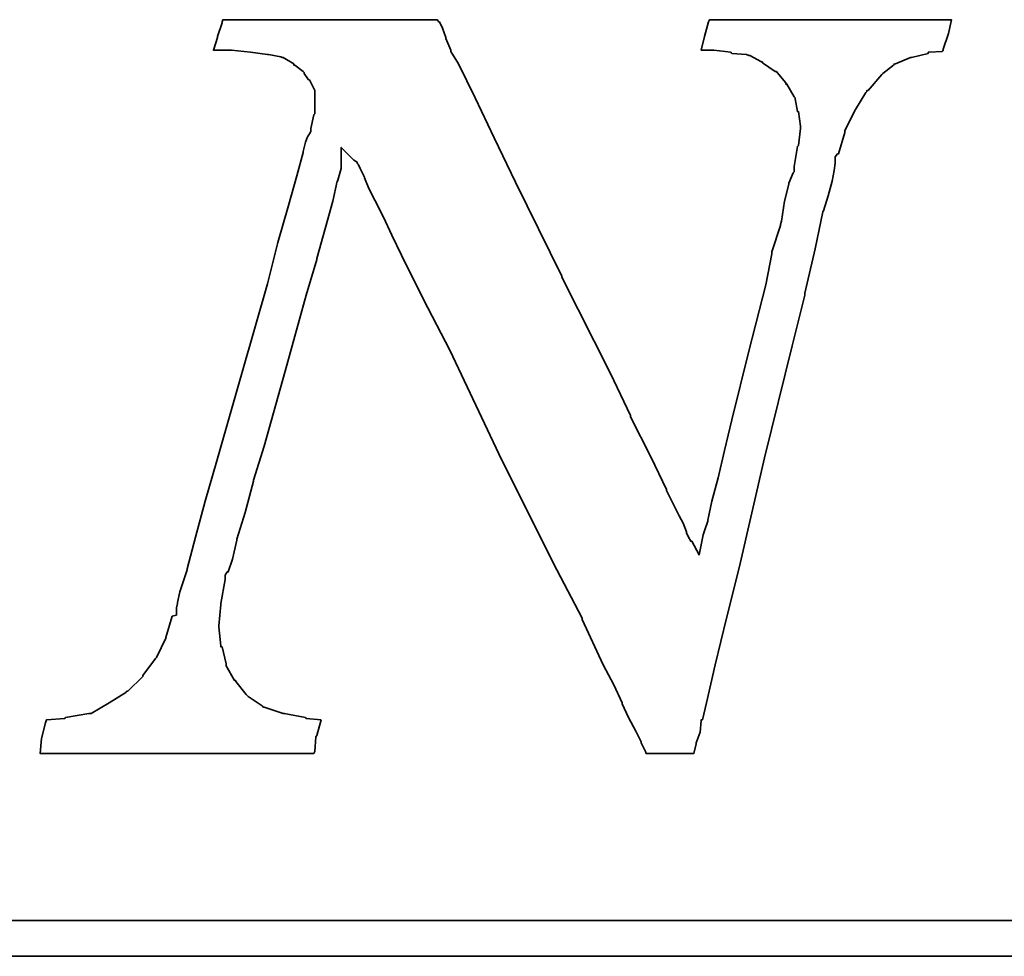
# Model space of a CAD drawing. Header units: millimetres. Extents: x -96 to 611, y -107 to 115.
# Tile 93 of 97: x 409.4 to 412.33, y 2.57 to 5.36. Entities that reach past the tile are written whole.
import ezdxf

# ---------------------------------------------------------------- set-up
doc = ezdxf.new("R2010")
doc.units = ezdxf.units.MM
doc.layers.add('DIM', color=4, linetype='Continuous')
doc.layers.add('layer 1', color=7, linetype='Continuous')

# ---------------------------------------------------------------- blocks, each defined once
blk = doc.blocks.new('TBI MOTION logo(完整正式版)')
at = {"layer": 'layer 1', "color": 22, "lineweight": 35}
for points, knots in [([(58.92625, -7.91875), (58.92625, -7.91875), (58.58625, -7.89375), (58.58625, -7.89375), (58.58625, -7.89375), (58.58625, -7.89375), (58.56625, -7.87125), (58.56625, -7.87125), (58.56625, -7.87125), (58.56625, -7.87125), (58.08375, -7.77375), (58.08375, -7.77375), (58.08375, -7.77375), (58.08375, -7.77375), (58.06125, -7.77375), (58.06125, -7.77375), (58.06125, -7.77375), (58.06125, -7.77375), (57.62625, -7.63125), (57.62625, -7.63125), (57.62625, -7.63125), (57.62625, -7.63125), (57.60625, -7.63125), (57.60625, -7.63125), (57.60625, -7.63125), (57.60625, -7.63125), (57.58125, -7.60625), (57.58125, -7.60625), (57.58125, -7.60625), (57.58125, -7.60625), (57.26625, -7.38875), (57.26625, -7.38875), (57.26625, -7.38875), (57.26625, -7.38875), (57.24625, -7.36875), (57.24625, -7.36875), (57.24625, -7.36875), (57.24625, -7.36875), (57.22125, -7.34375), (57.22125, -7.34375), (57.22125, -7.34375), (57.22125, -7.34375), (56.98125, -7.05375), (56.98125, -7.05375), (56.98125, -7.05375), (56.98125, -7.05375), (56.98125, -7.02875), (56.98125, -7.02875), (56.98125, -7.02875), (56.98125, -7.02875), (56.95625, -7.02875), (56.95625, -7.02875), (56.95625, -7.02875), (56.95625, -7.02875), (56.76625, -6.69625), (56.76625, -6.69625), (56.76625, -6.69625), (56.76625, -6.69625), (56.76625, -6.67125), (56.76625, -6.67125), (56.76625, -6.67125), (56.76625, -6.67125), (56.76625, -6.64875), (56.76625, -6.64875), (56.76625, -6.64875), (56.76625, -6.64875), (56.67125, -6.26375), (56.67125, -6.26375), (56.67125, -6.26375), (56.67125, -6.26375), (56.64625, -6.26375), (56.64625, -6.26375), (56.64625, -6.26375), (56.64625, -6.26375), (56.64625, -6.23875), (56.64625, -6.23875), (56.64625, -6.23875), (56.64625, -6.23875), (56.59625, -5.80875), (56.59625, -5.80875), (56.59625, -5.80875), (56.59625, -5.80875), (56.59625, -5.78375), (56.59625, -5.78375), (56.59625, -5.78375), (56.59625, -5.78375), (56.64625, -5.30375), (56.64625, -5.30375), (56.64625, -5.30375), (56.64625, -5.30375), (56.64625, -5.27875), (56.64625, -5.27875), (56.64625, -5.27875), (56.64625, -5.27875), (56.74125, -4.72875), (56.74125, -4.72875), (56.74125, -4.72875), (56.74125, -4.72875), (56.74125, -4.67875), (56.74125, -4.67875), (56.74125, -4.67875), (56.74125, -4.67875), (56.74125, -4.63375), (56.74125, -4.63375), (56.74125, -4.63375), (56.74125, -4.63375), (56.79125, -4.55875), (56.79125, -4.55875), (56.79125, -4.55875), (56.79125, -4.55875), (56.81125, -4.55875), (56.81125, -4.55875), (56.81125, -4.55875), (56.81125, -4.55875), (56.91125, -4.27375), (56.91125, -4.27375), (56.91125, -4.27375), (56.91125, -4.27375), (57.00625, -3.83874), (57.00625, -3.83874), (57.00625, -3.83874), (57.00625, -3.83874), (57.00625, -3.81374), (57.00625, -3.81374), (57.00625, -3.81374), (57.00625, -3.81374), (57.19875, -3.21374), (57.19875, -3.21374), (57.19875, -3.21374), (57.19875, -3.21374), (57.38625, -2.49625), (57.38625, -2.49625), (57.38625, -2.49625), (57.38625, -2.49625), (57.38625, -2.47374), (57.38625, -2.47374), (57.38625, -2.47374), (57.38625, -2.47374), (57.62625, -1.70375), (57.62625, -1.70375), (57.62625, -1.70375), (57.62625, -1.70375), (58.10625, 0.00125), (58.10625, 0.00125), (58.10625, 0.00125), (58.10625, 0.00125), (58.58625, 1.72625), (58.58625, 1.72625), (58.58625, 1.72625), (58.58625, 1.72625), (58.82625, 2.54125), (58.82625, 2.54125), (58.82625, 2.54125), (58.82625, 2.54125), (58.82625, 2.56374), (58.82625, 2.56374), (58.82625, 2.56374), (58.82625, 2.56374), (59.02125, 3.26125), (59.02125, 3.26125), (59.02125, 3.26125), (59.02125, 3.26125), (59.18625, 3.86125), (59.18625, 3.86125), (59.18625, 3.86125), (59.18625, 3.86125), (59.28625, 4.31875), (59.28625, 4.31875), (59.28625, 4.31875), (59.28625, 4.31875), (59.30625, 4.31875), (59.30625, 4.31875), (59.30625, 4.31875), (59.30625, 4.31875), (59.30625, 4.34125), (59.30625, 4.34125), (59.30625, 4.34125), (59.30625, 4.34125), (59.38125, 4.60625), (59.38125, 4.60625), (59.38125, 4.60625), (59.38125, 4.60625), (59.38125, 4.65125), (59.38125, 4.65125), (59.38125, 4.65125), (59.38125, 4.65125), (59.38125, 5.08625), (59.38125, 5.08625), (59.38125, 5.08625), (59.38125, 5.08625), (59.66625, 4.79624), (59.66625, 4.79624), (59.66625, 4.79624), (59.66625, 4.79624), (59.74125, 4.75124), (59.74125, 4.75124), (59.74125, 4.75124), (59.74125, 4.75124), (59.74125, 4.72624), (59.74125, 4.72624), (59.74125, 4.72624), (59.74125, 4.72624), (59.76125, 4.70124), (59.76125, 4.70124), (59.76125, 4.70124), (59.76125, 4.70124), (59.81125, 4.60625), (59.81125, 4.60625), (59.81125, 4.60625), (59.81125, 4.60625), (59.90625, 4.41125), (59.90625, 4.41125), (59.90625, 4.41125), (59.90625, 4.41125), (59.90625, 4.39125), (59.90625, 4.39125), (59.90625, 4.39125), (59.90625, 4.39125), (60.00375, 4.15124), (60.00375, 4.15124), (60.00375, 4.15124), (60.00375, 4.15124), (60.14625, 3.88374), (60.14625, 3.88374), (60.14625, 3.88374), (60.14625, 3.88374), (60.34125, 3.50124), (60.34125, 3.50124), (60.34125, 3.50124), (60.34125, 3.50124), (60.53125, 3.09125), (60.53125, 3.09125), (60.53125, 3.09125), (60.53125, 3.09125), (60.74625, 2.63625), (60.74625, 2.63625), (60.74625, 2.63625), (60.74625, 2.63625), (61.25125, 1.63124), (61.25125, 1.63124), (61.25125, 1.63124), (61.25125, 1.63124), (61.85125, 0.47625), (61.85125, 0.47625), (61.85125, 0.47625), (61.85125, 0.47625), (63.02625, -2.01874), (63.02625, -2.01874), (63.02625, -2.01874), (63.02625, -2.01874), (64.27625, -4.51374), (64.27625, -4.51374), (64.27625, -4.51374), (64.27625, -4.51374), (64.85125, -5.61375), (64.85125, -5.61375), (64.85125, -5.61375), (64.85125, -5.61375), (64.85125, -5.64125), (64.85125, -5.64125), (64.85125, -5.64125), (64.85125, -5.64125), (65.32875, -6.67125), (65.32875, -6.67125), (65.32875, -6.67125), (65.32875, -6.67125), (65.57125, -7.12875), (65.57125, -7.12875), (65.57125, -7.12875), (65.57125, -7.12875), (65.76125, -7.53625), (65.76125, -7.53625), (65.76125, -7.53625), (65.76125, -7.53625), (65.76125, -7.55625), (65.76125, -7.55625), (65.76125, -7.55625), (65.76125, -7.55625), (65.90375, -7.87125), (65.90375, -7.87125), (65.90375, -7.87125), (65.90375, -7.87125), (66.07125, -8.18125), (66.07125, -8.18125), (66.07125, -8.18125), (66.07125, -8.18125), (66.19125, -8.42375), (66.19125, -8.42375), (66.19125, -8.42375), (66.19125, -8.42375), (66.19125, -8.44375), (66.19125, -8.44375), (66.19125, -8.44375), (66.19125, -8.44375), (66.29125, -8.63875), (66.29125, -8.63875), (66.29125, -8.63875), (66.29125, -8.63875), (66.31125, -8.68625), (66.31125, -8.68625), (66.31125, -8.68625), (66.31125, -8.68625), (66.38375, -8.68625), (66.38375, -8.68625), (66.38375, -8.68625), (66.38375, -8.68625), (66.84125, -8.68625), (66.84125, -8.68625), (66.84125, -8.68625), (66.84125, -8.68625), (67.29625, -8.68625), (67.29625, -8.68625), (67.29625, -8.68625), (67.29625, -8.68625), (67.36625, -8.68625), (67.36625, -8.68625), (67.36625, -8.68625), (67.36625, -8.68625), (67.39125, -8.68625), (67.39125, -8.68625), (67.39125, -8.68625), (67.39125, -8.68625), (67.44125, -8.46875), (67.44125, -8.46875), (67.44125, -8.46875), (67.44125, -8.46875), (67.44125, -8.44375), (67.44125, -8.44375), (67.44125, -8.44375), (67.44125, -8.44375), (67.53625, -8.20375), (67.53625, -8.20375), (67.53625, -8.20375), (67.53625, -8.20375), (67.56125, -7.94375), (67.56125, -7.94375), (67.56125, -7.94375), (67.56125, -7.94375), (67.56125, -7.91875), (67.56125, -7.91875), (67.56125, -7.91875), (67.56125, -7.91875), (67.58625, -7.91875), (67.58625, -7.91875), (67.58625, -7.91875), (67.58625, -7.91875), (67.68125, -7.53625), (67.68125, -7.53625), (67.68125, -7.53625), (67.68125, -7.53625), (67.87375, -6.67125), (67.87375, -6.67125), (67.87375, -6.67125), (67.87375, -6.67125), (68.13625, -5.61375), (68.13625, -5.61375), (68.13625, -5.61375), (68.13625, -5.61375), (68.42375, -4.46374), (68.42375, -4.46374), (68.42375, -4.46374), (68.42375, -4.46374), (68.99875, -1.96874), (68.99875, -1.96874), (68.99875, -1.96874), (68.99875, -1.96874), (69.62625, 0.57625), (69.62625, 0.57625), (69.62625, 0.57625), (69.62625, 0.57625), (69.91125, 1.72625), (69.91125, 1.72625), (69.91125, 1.72625), (69.91125, 1.72625), (69.91125, 1.77625), (69.91125, 1.77625), (69.91125, 1.77625), (69.91125, 1.77625), (70.15125, 2.78124), (70.15125, 2.78124), (70.15125, 2.78124), (70.15125, 2.78124), (70.32125, 3.62125), (70.32125, 3.62125), (70.32125, 3.62125), (70.32125, 3.62125), (70.34125, 3.64625), (70.34125, 3.64625), (70.34125, 3.64625), (70.34125, 3.64625), (70.44125, 3.98125), (70.44125, 3.98125), (70.44125, 3.98125), (70.44125, 3.98125), (70.53625, 4.31875), (70.53625, 4.31875), (70.53625, 4.31875), (70.53625, 4.31875), (70.58125, 4.55875), (70.58125, 4.55875), (70.58125, 4.55875), (70.58125, 4.55875), (70.60625, 4.72624), (70.60625, 4.72624), (70.60625, 4.72624), (70.60625, 4.72624), (70.60625, 4.79624), (70.60625, 4.79624), (70.60625, 4.79624), (70.60625, 4.79624), (70.60625, 4.87125), (70.60625, 4.87125), (70.60625, 4.87125), (70.60625, 4.87125), (70.65625, 4.94125), (70.65625, 4.94125), (70.65625, 4.94125), (70.65625, 4.94125), (70.68125, 4.94125), (70.68125, 4.94125), (70.68125, 4.94125), (70.68125, 4.94125), (70.82125, 5.42125), (70.82125, 5.42125), (70.82125, 5.42125), (70.82125, 5.42125), (70.82125, 5.44625), (70.82125, 5.44625), (70.82125, 5.44625), (70.82125, 5.44625), (70.82125, 5.47125), (70.82125, 5.47125), (70.82125, 5.47125), (70.82125, 5.47125), (71.06125, 5.94625), (71.06125, 5.94625), (71.06125, 5.94625), (71.06125, 5.94625), (71.30125, 6.33124), (71.30125, 6.33124), (71.30125, 6.33124), (71.30125, 6.33124), (71.32625, 6.35625), (71.32625, 6.35625), (71.32625, 6.35625), (71.32625, 6.35625), (71.32625, 6.38124), (71.32625, 6.38124), (71.32625, 6.38124), (71.32625, 6.38124), (71.35125, 6.38124), (71.35125, 6.38124), (71.35125, 6.38124), (71.35125, 6.38124), (71.66125, 6.74125), (71.66125, 6.74125), (71.66125, 6.74125), (71.66125, 6.74125), (71.68625, 6.76625), (71.68625, 6.76625), (71.68625, 6.76625), (71.68625, 6.76625), (71.92625, 6.95624), (71.92625, 6.95624), (71.92625, 6.95624), (71.92625, 6.95624), (71.95125, 6.98125), (71.95125, 6.98125), (71.95125, 6.98125), (71.95125, 6.98125), (71.97625, 6.98125), (71.97625, 6.98125), (71.97625, 6.98125), (71.97625, 6.98125), (72.31125, 7.12624), (72.31125, 7.12624), (72.31125, 7.12624), (72.31125, 7.12624), (72.33375, 7.12624), (72.33375, 7.12624), (72.33375, 7.12624), (72.33375, 7.12624), (72.71625, 7.21875), (72.71625, 7.21875), (72.71625, 7.21875), (72.71625, 7.21875), (72.71625, 7.24624), (72.71625, 7.24624), (72.71625, 7.24624), (72.71625, 7.24624), (72.74125, 7.24624), (72.74125, 7.24624), (72.74125, 7.24624), (72.74125, 7.24624), (73.03124, 7.26624), (73.03124, 7.26624), (73.03124, 7.26624), (73.03124, 7.26624), (73.05375, 7.29125), (73.05375, 7.29125), (73.05375, 7.29125), (73.05375, 7.29125), (73.05375, 7.31625), (73.05375, 7.31625), (73.05375, 7.31625), (73.05375, 7.31625), (73.17625, 7.67625), (73.17625, 7.67625), (73.17625, 7.67625), (73.17625, 7.67625), (73.24625, 7.98625), (73.24625, 7.98625), (73.24625, 7.98625), (73.24625, 7.98625), (73.19625, 7.98625), (73.19625, 7.98625), (73.19625, 7.98625), (73.19625, 7.98625), (72.93625, 7.98625), (72.93625, 7.98625), (72.93625, 7.98625), (72.93625, 7.98625), (72.55125, 7.98625), (72.55125, 7.98625), (72.55125, 7.98625), (72.55125, 7.98625), (72.09625, 7.98625), (72.09625, 7.98625), (72.09625, 7.98625), (72.09625, 7.98625), (71.64125, 7.98625), (71.64125, 7.98625), (71.64125, 7.98625), (71.64125, 7.98625), (70.53625, 7.98625), (70.53625, 7.98625), (70.53625, 7.98625), (70.53625, 7.98625), (69.47875, 7.98625), (69.47875, 7.98625), (69.47875, 7.98625), (69.47875, 7.98625), (68.95125, 7.98625), (68.95125, 7.98625), (68.95125, 7.98625), (68.95125, 7.98625), (68.52125, 7.98625), (68.52125, 7.98625), (68.52125, 7.98625), (68.52125, 7.98625), (68.13625, 7.98625), (68.13625, 7.98625), (68.13625, 7.98625), (68.13625, 7.98625), (67.87375, 7.98625), (67.87375, 7.98625), (67.87375, 7.98625), (67.87375, 7.98625), (67.75125, 7.98625), (67.75125, 7.98625), (67.75125, 7.98625), (67.75125, 7.98625), (67.72625, 7.94125), (67.72625, 7.94125), (67.72625, 7.94125), (67.72625, 7.94125), (67.63125, 7.60625), (67.63125, 7.60625), (67.63125, 7.60625), (67.63125, 7.60625), (67.56125, 7.29125), (67.56125, 7.29125), (67.56125, 7.29125), (67.56125, 7.29125), (67.72625, 7.29125), (67.72625, 7.29125), (67.72625, 7.29125), (67.72625, 7.29125), (67.82625, 7.29125), (67.82625, 7.29125), (67.82625, 7.29125), (67.82625, 7.29125), (67.84625, 7.29125), (67.84625, 7.29125), (67.84625, 7.29125), (67.84625, 7.29125), (68.23125, 7.24624), (68.23125, 7.24624), (68.23125, 7.24624), (68.23125, 7.24624), (68.25875, 7.21875), (68.25875, 7.21875), (68.25875, 7.21875), (68.25875, 7.21875), (68.59125, 7.19624), (68.59125, 7.19624), (68.59125, 7.19624), (68.59125, 7.19624), (68.64125, 7.17125), (68.64125, 7.17125), (68.64125, 7.17125), (68.64125, 7.17125), (68.66625, 7.17125), (68.66625, 7.17125), (68.66625, 7.17125), (68.66625, 7.17125), (68.92625, 7.02624), (68.92625, 7.02624), (68.92625, 7.02624), (68.92625, 7.02624), (68.95125, 7.02624), (68.95125, 7.02624), (68.95125, 7.02624), (68.95125, 7.02624), (68.95125, 7.00624), (68.95125, 7.00624), (68.95125, 7.00624), (68.95125, 7.00624), (69.23875, 6.81125), (69.23875, 6.81125), (69.23875, 6.81125), (69.23875, 6.81125), (69.26625, 6.81125), (69.26625, 6.81125), (69.26625, 6.81125), (69.26625, 6.81125), (69.28625, 6.78625), (69.28625, 6.78625), (69.28625, 6.78625), (69.28625, 6.78625), (69.47875, 6.54875), (69.47875, 6.54875), (69.47875, 6.54875), (69.47875, 6.54875), (69.47875, 6.52375), (69.47875, 6.52375), (69.47875, 6.52375), (69.47875, 6.52375), (69.50625, 6.52375), (69.50625, 6.52375), (69.50625, 6.52375), (69.50625, 6.52375), (69.67125, 6.23625), (69.67125, 6.23625), (69.67125, 6.23625), (69.67125, 6.23625), (69.69375, 6.21125), (69.69375, 6.21125), (69.69375, 6.21125), (69.69375, 6.21125), (69.69375, 6.18625), (69.69375, 6.18625), (69.69375, 6.18625), (69.69375, 6.18625), (69.74625, 5.89875), (69.74625, 5.89875), (69.74625, 5.89875), (69.74625, 5.89875), (69.76625, 5.89875), (69.76625, 5.89875), (69.76625, 5.89875), (69.76625, 5.89875), (69.81375, 5.56625), (69.81375, 5.56625), (69.81375, 5.56625), (69.81375, 5.56625), (69.81375, 5.54125), (69.81375, 5.54125), (69.81375, 5.54125), (69.81375, 5.54125), (69.81375, 5.51625), (69.81375, 5.51625), (69.81375, 5.51625), (69.81375, 5.51625), (69.76625, 5.13125), (69.76625, 5.13125), (69.76625, 5.13125), (69.76625, 5.13125), (69.74625, 5.10874), (69.74625, 5.10874), (69.74625, 5.10874), (69.74625, 5.10874), (69.67125, 4.65125), (69.67125, 4.65125), (69.67125, 4.65125), (69.67125, 4.65125), (69.67125, 4.55875), (69.67125, 4.55875), (69.67125, 4.55875), (69.67125, 4.55875), (69.67125, 4.53125), (69.67125, 4.53125), (69.67125, 4.53125), (69.67125, 4.53125), (69.64625, 4.50874), (69.64625, 4.50874), (69.64625, 4.50874), (69.64625, 4.50874), (69.55125, 4.27125), (69.55125, 4.27125), (69.55125, 4.27125), (69.55125, 4.27125), (69.55125, 4.24625), (69.55125, 4.24625), (69.55125, 4.24625), (69.55125, 4.24625), (69.45375, 3.86125), (69.45375, 3.86125), (69.45375, 3.86125), (69.45375, 3.86125), (69.38625, 3.40624), (69.38625, 3.40624), (69.38625, 3.40624), (69.38625, 3.40624), (69.35875, 3.33125), (69.35875, 3.33125), (69.35875, 3.33125), (69.35875, 3.33125), (69.35875, 3.30875), (69.35875, 3.30875), (69.35875, 3.30875), (69.35875, 3.30875), (69.16625, 2.71125), (69.16625, 2.71125), (69.16625, 2.71125), (69.16625, 2.71125), (69.16625, 2.66375), (69.16625, 2.66375), (69.16625, 2.66375), (69.16625, 2.66375), (69.02625, 1.96374), (69.02625, 1.96374), (69.02625, 1.96374), (69.02625, 1.96374), (68.64125, 0.45624), (68.64125, 0.45624), (68.64125, 0.45624), (68.64125, 0.45624), (68.25875, -1.10625), (68.25875, -1.10625), (68.25875, -1.10625), (68.25875, -1.10625), (68.08625, -1.80125), (68.08625, -1.80125), (68.08625, -1.80125), (68.08625, -1.80125), (67.94625, -2.42625), (67.94625, -2.42625), (67.94625, -2.42625), (67.94625, -2.42625), (67.80125, -2.95375), (67.80125, -2.95375), (67.80125, -2.95375), (67.80125, -2.95375), (67.70625, -3.38375), (67.70625, -3.38375), (67.70625, -3.38375), (67.70625, -3.38375), (67.70625, -3.40875), (67.70625, -3.40875), (67.70625, -3.40875), (67.70625, -3.40875), (67.63125, -3.62375), (67.63125, -3.62375), (67.63125, -3.62375), (67.63125, -3.62375), (67.60625, -3.72125), (67.60625, -3.72125), (67.60625, -3.72125), (67.60625, -3.72125), (67.51125, -4.17375), (67.51125, -4.17375), (67.51125, -4.17375), (67.51125, -4.17375), (67.34625, -3.86374), (67.34625, -3.86374), (67.34625, -3.86374), (67.34625, -3.86374), (67.32125, -3.86374), (67.32125, -3.86374), (67.32125, -3.86374), (67.32125, -3.86374), (67.27125, -3.76874), (67.27125, -3.76874), (67.27125, -3.76874), (67.27125, -3.76874), (67.22625, -3.67374), (67.22625, -3.67374), (67.22625, -3.67374), (67.22625, -3.67374), (67.22625, -3.64875), (67.22625, -3.64875), (67.22625, -3.64875), (67.22625, -3.64875), (67.15125, -3.45375), (67.15125, -3.45375), (67.15125, -3.45375), (67.15125, -3.45375), (67.05625, -3.28875), (67.05625, -3.28875), (67.05625, -3.28875), (67.05625, -3.28875), (66.91125, -3.00125), (66.91125, -3.00125), (66.91125, -3.00125), (66.91125, -3.00125), (66.77125, -2.71375), (66.77125, -2.71375), (66.77125, -2.71375), (66.77125, -2.71375), (66.77125, -2.68875), (66.77125, -2.68875), (66.77125, -2.68875), (66.77125, -2.68875), (66.41125, -1.94374), (66.41125, -1.94374), (66.41125, -1.94374), (66.41125, -1.94374), (65.95125, -1.03375), (65.95125, -1.03375), (65.95125, -1.03375), (65.95125, -1.03375), (65.95125, -1.00875), (65.95125, -1.00875), (65.95125, -1.00875), (65.95125, -1.00875), (65.49625, -0.04874), (65.49625, -0.04874), (65.49625, -0.04874), (65.49625, -0.04874), (64.39375, 2.13624), (64.39375, 2.13624), (64.39375, 2.13624), (64.39375, 2.13624), (64.39375, 2.15624), (64.39375, 2.15624), (64.39375, 2.15624), (64.39375, 2.15624), (63.33625, 4.29125), (63.33625, 4.29125), (63.33625, 4.29125), (63.33625, 4.29125), (62.85625, 5.30125), (62.85625, 5.30125), (62.85625, 5.30125), (62.85625, 5.30125), (62.42625, 6.21125), (62.42625, 6.21125), (62.42625, 6.21125), (62.42625, 6.21125), (62.04125, 6.98125), (62.04125, 6.98125), (62.04125, 6.98125), (62.04125, 6.98125), (61.87375, 7.26624), (61.87375, 7.26624), (61.87375, 7.26624), (61.87375, 7.26624), (61.87375, 7.29125), (61.87375, 7.29125), (61.87375, 7.29125), (61.87375, 7.29125), (61.75625, 7.55625), (61.75625, 7.55625), (61.75625, 7.55625), (61.75625, 7.55625), (61.75625, 7.58124), (61.75625, 7.58124), (61.75625, 7.58124), (61.75625, 7.58124), (61.68375, 7.79375), (61.68375, 7.79375), (61.68375, 7.79375), (61.68375, 7.79375), (61.61125, 7.94125), (61.61125, 7.94125), (61.61125, 7.94125), (61.61125, 7.94125), (61.58625, 7.94125), (61.58625, 7.94125), (61.58625, 7.94125), (61.58625, 7.94125), (61.56375, 7.98625), (61.56375, 7.98625), (61.56375, 7.98625), (61.56375, 7.98625), (61.41875, 7.98625), (61.41875, 7.98625), (61.41875, 7.98625), (61.41875, 7.98625), (61.18125, 7.98625), (61.18125, 7.98625), (61.18125, 7.98625), (61.18125, 7.98625), (60.84125, 7.98625), (60.84125, 7.98625), (60.84125, 7.98625), (60.84125, 7.98625), (60.02625, 7.98625), (60.02625, 7.98625), (60.02625, 7.98625), (60.02625, 7.98625), (59.11625, 7.98625), (59.11625, 7.98625), (59.11625, 7.98625), (59.11625, 7.98625), (58.15625, 7.98625), (58.15625, 7.98625), (58.15625, 7.98625), (58.15625, 7.98625), (57.34125, 7.98625), (57.34125, 7.98625), (57.34125, 7.98625), (57.34125, 7.98625), (57.00625, 7.98625), (57.00625, 7.98625), (57.00625, 7.98625), (57.00625, 7.98625), (56.76625, 7.98625), (56.76625, 7.98625), (56.76625, 7.98625), (56.76625, 7.98625), (56.69125, 7.98625), (56.69125, 7.98625), (56.69125, 7.98625), (56.69125, 7.98625), (56.67125, 7.94125), (56.67125, 7.94125), (56.67125, 7.94125), (56.67125, 7.94125), (56.67125, 7.91625), (56.67125, 7.91625), (56.67125, 7.91625), (56.67125, 7.91625), (56.57125, 7.60625), (56.57125, 7.60625), (56.57125, 7.60625), (56.57125, 7.60625), (56.57125, 7.58124), (56.57125, 7.58124), (56.57125, 7.58124), (56.57125, 7.58124), (56.47625, 7.29125), (56.47625, 7.29125), (56.47625, 7.29125), (56.47625, 7.29125), (56.57125, 7.29125), (56.57125, 7.29125), (56.57125, 7.29125), (56.57125, 7.29125), (56.76625, 7.29125), (56.76625, 7.29125), (56.76625, 7.29125), (56.76625, 7.29125), (56.86125, 7.29125), (56.86125, 7.29125), (56.86125, 7.29125), (56.86125, 7.29125), (56.88625, 7.29125), (56.88625, 7.29125), (56.88625, 7.29125), (56.88625, 7.29125), (57.31625, 7.24624), (57.31625, 7.24624), (57.31625, 7.24624), (57.31625, 7.24624), (57.70125, 7.19624), (57.70125, 7.19624), (57.70125, 7.19624), (57.70125, 7.19624), (57.72625, 7.19624), (57.72625, 7.19624), (57.72625, 7.19624), (57.72625, 7.19624), (58.01125, 7.14624), (58.01125, 7.14624), (58.01125, 7.14624), (58.01125, 7.14624), (58.03625, 7.12624), (58.03625, 7.12624), (58.03625, 7.12624), (58.03625, 7.12624), (58.06125, 7.12624), (58.06125, 7.12624), (58.06125, 7.12624), (58.06125, 7.12624), (58.30125, 6.98125), (58.30125, 6.98125), (58.30125, 6.98125), (58.30125, 6.98125), (58.30125, 6.95624), (58.30125, 6.95624), (58.30125, 6.95624), (58.30125, 6.95624), (58.32375, 6.95624), (58.32375, 6.95624), (58.32375, 6.95624), (58.32375, 6.95624), (58.51625, 6.81125), (58.51625, 6.81125), (58.51625, 6.81125), (58.51625, 6.81125), (58.54125, 6.78625), (58.54125, 6.78625), (58.54125, 6.78625), (58.54125, 6.78625), (58.54125, 6.76625), (58.54125, 6.76625), (58.54125, 6.76625), (58.54125, 6.76625), (58.63625, 6.62124), (58.63625, 6.62124), (58.63625, 6.62124), (58.63625, 6.62124), (58.65875, 6.62124), (58.65875, 6.62124), (58.65875, 6.62124), (58.65875, 6.62124), (58.75625, 6.42625), (58.75625, 6.42625), (58.75625, 6.42625), (58.75625, 6.42625), (58.77875, 6.38124), (58.77875, 6.38124), (58.77875, 6.38124), (58.77875, 6.38124), (58.77875, 6.33124), (58.77875, 6.33124), (58.77875, 6.33124), (58.77875, 6.33124), (58.77875, 6.09125), (58.77875, 6.09125), (58.77875, 6.09125), (58.77875, 6.09125), (58.77875, 5.85125), (58.77875, 5.85125), (58.77875, 5.85125), (58.77875, 5.85125), (58.75625, 5.82625), (58.75625, 5.82625), (58.75625, 5.82625), (58.75625, 5.82625), (58.68625, 5.51625), (58.68625, 5.51625), (58.68625, 5.51625), (58.68625, 5.51625), (58.68625, 5.47125), (58.68625, 5.47125), (58.68625, 5.47125), (58.68625, 5.47125), (58.68625, 5.44625), (58.68625, 5.44625), (58.68625, 5.44625), (58.68625, 5.44625), (58.65875, 5.39625), (58.65875, 5.39625), (58.65875, 5.39625), (58.65875, 5.39625), (58.61125, 5.32624), (58.61125, 5.32624), (58.61125, 5.32624), (58.61125, 5.32624), (58.56625, 5.20375), (58.56625, 5.20375), (58.56625, 5.20375), (58.56625, 5.20375), (58.51625, 4.99125), (58.51625, 4.99125), (58.51625, 4.99125), (58.51625, 4.99125), (58.51625, 4.96625), (58.51625, 4.96625), (58.51625, 4.96625), (58.51625, 4.96625), (58.37125, 4.43625), (58.37125, 4.43625), (58.37125, 4.43625), (58.37125, 4.43625), (58.18125, 3.76625), (58.18125, 3.76625), (58.18125, 3.76625), (58.18125, 3.76625), (57.94125, 2.92624), (57.94125, 2.92624), (57.94125, 2.92624), (57.94125, 2.92624), (57.70125, 1.98874), (57.70125, 1.98874), (57.70125, 1.98874), (57.70125, 1.98874), (57.12625, -0.02374), (57.12625, -0.02374), (57.12625, -0.02374), (57.12625, -0.02374), (56.55125, -2.03875), (56.55125, -2.03875), (56.55125, -2.03875), (56.55125, -2.03875), (56.28625, -2.95375), (56.28625, -2.95375), (56.28625, -2.95375), (56.28625, -2.95375), (56.07125, -3.76874), (56.07125, -3.76874), (56.07125, -3.76874), (56.07125, -3.76874), (55.87625, -4.48874), (55.87625, -4.48874), (55.87625, -4.48874), (55.87625, -4.48874), (55.87625, -4.51374), (55.87625, -4.51374), (55.87625, -4.51374), (55.87625, -4.51374), (55.71125, -5.01625), (55.71125, -5.01625), (55.71125, -5.01625), (55.71125, -5.01625), (55.66125, -5.25375), (55.66125, -5.25375), (55.66125, -5.25375), (55.66125, -5.25375), (55.66125, -5.27875), (55.66125, -5.27875), (55.66125, -5.27875), (55.66125, -5.27875), (55.63625, -5.37375), (55.63625, -5.37375), (55.63625, -5.37375), (55.63625, -5.37375), (55.63625, -5.42375), (55.63625, -5.42375), (55.63625, -5.42375), (55.63625, -5.42375), (55.63625, -5.54125), (55.63625, -5.54125), (55.63625, -5.54125), (55.63625, -5.54125), (55.54125, -5.56875), (55.54125, -5.56875), (55.54125, -5.56875), (55.54125, -5.56875), (55.39625, -6.04875), (55.39625, -6.04875), (55.39625, -6.04875), (55.39625, -6.04875), (55.39625, -6.06875), (55.39625, -6.06875), (55.39625, -6.06875), (55.39625, -6.06875), (55.18125, -6.50375), (55.18125, -6.50375), (55.18125, -6.50375), (55.18125, -6.50375), (55.15625, -6.52875), (55.15625, -6.52875), (55.15625, -6.52875), (55.15625, -6.52875), (54.86875, -6.91125), (54.86875, -6.91125), (54.86875, -6.91125), (54.86875, -6.91125), (54.86875, -6.93375), (54.86875, -6.93375), (54.86875, -6.93375), (54.86875, -6.93375), (54.53125, -7.26875), (54.53125, -7.26875), (54.53125, -7.26875), (54.53125, -7.26875), (54.51125, -7.26875), (54.51125, -7.26875), (54.51125, -7.26875), (54.51125, -7.26875), (54.48625, -7.29625), (54.48625, -7.29625), (54.48625, -7.29625), (54.48625, -7.29625), (54.10375, -7.53625), (54.10375, -7.53625), (54.10375, -7.53625), (54.10375, -7.53625), (53.69625, -7.77375), (53.69625, -7.77375), (53.69625, -7.77375), (53.69625, -7.77375), (53.67125, -7.77375), (53.67125, -7.77375), (53.67125, -7.77375), (53.67125, -7.77375), (53.64625, -7.77375), (53.64625, -7.77375), (53.64625, -7.77375), (53.64625, -7.77375), (53.11625, -7.87125), (53.11625, -7.87125), (53.11625, -7.87125), (53.11625, -7.87125), (53.09625, -7.89375), (53.09625, -7.89375), (53.09625, -7.89375), (53.09625, -7.89375), (52.68625, -7.91875), (52.68625, -7.91875), (52.68625, -7.91875), (52.68625, -7.91875), (52.66125, -7.99125), (52.66125, -7.99125), (52.66125, -7.99125), (52.66125, -7.99125), (52.56625, -8.34875), (52.56625, -8.34875), (52.56625, -8.34875), (52.56625, -8.34875), (52.54125, -8.68625), (52.54125, -8.68625), (52.54125, -8.68625), (52.54125, -8.68625), (52.58875, -8.68625), (52.58875, -8.68625), (52.58875, -8.68625), (52.58875, -8.68625), (52.87625, -8.68625), (52.87625, -8.68625), (52.87625, -8.68625), (52.87625, -8.68625), (53.33625, -8.68625), (53.33625, -8.68625), (53.33625, -8.68625), (53.33625, -8.68625), (53.79125, -8.68625), (53.79125, -8.68625), (53.79125, -8.68625), (53.79125, -8.68625), (54.36625, -8.68625), (54.36625, -8.68625), (54.36625, -8.68625), (54.36625, -8.68625), (55.59125, -8.68625), (55.59125, -8.68625), (55.59125, -8.68625), (55.59125, -8.68625), (56.76625, -8.68625), (56.76625, -8.68625), (56.76625, -8.68625), (56.76625, -8.68625), (57.34125, -8.68625), (57.34125, -8.68625), (57.34125, -8.68625), (57.34125, -8.68625), (57.82125, -8.68625), (57.82125, -8.68625), (57.82125, -8.68625), (57.82125, -8.68625), (58.25125, -8.68625), (58.25125, -8.68625), (58.25125, -8.68625), (58.25125, -8.68625), (58.58625, -8.68625), (58.58625, -8.68625), (58.58625, -8.68625), (58.58625, -8.68625), (58.75625, -8.68625), (58.75625, -8.68625), (58.75625, -8.68625), (58.75625, -8.68625), (58.77875, -8.63875), (58.77875, -8.63875), (58.77875, -8.63875), (58.77875, -8.63875), (58.80625, -8.30375), (58.80625, -8.30375), (58.80625, -8.30375), (58.80625, -8.30375), (58.82625, -8.27875), (58.82625, -8.27875), (58.82625, -8.27875), (58.82625, -8.27875), (58.92625, -7.91875), (58.92625, -7.91875)], [0, 0, 0, 0, 0.003125, 0.003125, 0.003125, 0.003125, 0.00625, 0.00625, 0.00625, 0.00625, 0.009375, 0.009375, 0.009375, 0.009375, 0.0125, 0.0125, 0.0125, 0.0125, 0.015625, 0.015625, 0.015625, 0.015625, 0.01875, 0.01875, 0.01875, 0.01875, 0.021875, 0.021875, 0.021875, 0.021875, 0.025, 0.025, 0.025, 0.025, 0.028125, 0.028125, 0.028125, 0.028125, 0.03125, 0.03125, 0.03125, 0.03125, 0.034375, 0.034375, 0.034375, 0.034375, 0.0375, 0.0375, 0.0375, 0.0375, 0.040625, 0.040625, 0.040625, 0.040625, 0.04375, 0.04375, 0.04375, 0.04375, 0.046875, 0.046875, 0.046875, 0.046875, 0.05, 0.05, 0.05, 0.05, 0.053125, 0.053125, 0.053125, 0.053125, 0.05625, 0.05625, 0.05625, 0.05625, 0.059375, 0.059375, 0.059375, 0.059375, 0.0625, 0.0625, 0.0625, 0.0625, 0.065625, 0.065625, 0.065625, 0.065625, 0.06875, 0.06875, 0.06875, 0.06875, 0.071875, 0.071875, 0.071875, 0.071875, 0.075, 0.075, 0.075, 0.075, 0.078125, 0.078125, 0.078125, 0.078125, 0.08125, 0.08125, 0.08125, 0.08125, 0.084375, 0.084375, 0.084375, 0.084375, 0.0875, 0.0875, 0.0875, 0.0875, 0.090625, 0.090625, 0.090625, 0.090625, 0.09375, 0.09375, 0.09375, 0.09375, 0.096875, 0.096875, 0.096875, 0.096875, 0.1, 0.1, 0.1, 0.1, 0.103125, 0.103125, 0.103125, 0.103125, 0.10625, 0.10625, 0.10625, 0.10625, 0.109375, 0.109375, 0.109375, 0.109375, 0.1125, 0.1125, 0.1125, 0.1125, 0.115625, 0.115625, 0.115625, 0.115625, 0.11875, 0.11875, 0.11875, 0.11875, 0.121875, 0.121875, 0.121875, 0.121875, 0.125, 0.125, 0.125, 0.125, 0.128125, 0.128125, 0.128125, 0.128125, 0.13125, 0.13125, 0.13125, 0.13125, 0.134375, 0.134375, 0.134375, 0.134375, 0.1375, 0.1375, 0.1375, 0.1375, 0.140625, 0.140625, 0.140625, 0.140625, 0.14375, 0.14375, 0.14375, 0.14375, 0.146875, 0.146875, 0.146875, 0.146875, 0.15, 0.15, 0.15, 0.15, 0.153125, 0.153125, 0.153125, 0.153125, 0.15625, 0.15625, 0.15625, 0.15625, 0.159375, 0.159375, 0.159375, 0.159375, 0.1625, 0.1625, 0.1625, 0.1625, 0.165625, 0.165625, 0.165625, 0.165625, 0.16875, 0.16875, 0.16875, 0.16875, 0.171875, 0.171875, 0.171875, 0.171875, 0.175, 0.175, 0.175, 0.175, 0.178125, 0.178125, 0.178125, 0.178125, 0.18125, 0.18125, 0.18125, 0.18125, 0.184375, 0.184375, 0.184375, 0.184375, 0.1875, 0.1875, 0.1875, 0.1875, 0.190625, 0.190625, 0.190625, 0.190625, 0.19375, 0.19375, 0.19375, 0.19375, 0.196875, 0.196875, 0.196875, 0.196875, 0.2, 0.2, 0.2, 0.2, 0.203125, 0.203125, 0.203125, 0.203125, 0.20625, 0.20625, 0.20625, 0.20625, 0.209375, 0.209375, 0.209375, 0.209375, 0.2125, 0.2125, 0.2125, 0.2125, 0.215625, 0.215625, 0.215625, 0.215625, 0.21875, 0.21875, 0.21875, 0.21875, 0.221875, 0.221875, 0.221875, 0.221875, 0.225, 0.225, 0.225, 0.225, 0.228125, 0.228125, 0.228125, 0.228125, 0.23125, 0.23125, 0.23125, 0.23125, 0.234375, 0.234375, 0.234375, 0.234375, 0.2375, 0.2375, 0.2375, 0.2375, 0.240625, 0.240625, 0.240625, 0.240625, 0.24375, 0.24375, 0.24375, 0.24375, 0.246875, 0.246875, 0.246875, 0.246875, 0.25, 0.25, 0.25, 0.25, 0.253125, 0.253125, 0.253125, 0.253125, 0.25625, 0.25625, 0.25625, 0.25625, 0.259375, 0.259375, 0.259375, 0.259375, 0.2625, 0.2625, 0.2625, 0.2625, 0.265625, 0.265625, 0.265625, 0.265625, 0.26875, 0.26875, 0.26875, 0.26875, 0.271875, 0.271875, 0.271875, 0.271875, 0.275, 0.275, 0.275, 0.275, 0.278125, 0.278125, 0.278125, 0.278125, 0.28125, 0.28125, 0.28125, 0.28125, 0.284375, 0.284375, 0.284375, 0.284375, 0.2875, 0.2875, 0.2875, 0.2875, 0.290625, 0.290625, 0.290625, 0.290625, 0.29375, 0.29375, 0.29375, 0.29375, 0.296875, 0.296875, 0.296875, 0.296875, 0.3, 0.3, 0.3, 0.3, 0.303125, 0.303125, 0.303125, 0.303125, 0.30625, 0.30625, 0.30625, 0.30625, 0.309375, 0.309375, 0.309375, 0.309375, 0.3125, 0.3125, 0.3125, 0.3125, 0.315625, 0.315625, 0.315625, 0.315625, 0.31875, 0.31875, 0.31875, 0.31875, 0.321875, 0.321875, 0.321875, 0.321875, 0.325, 0.325, 0.325, 0.325, 0.328125, 0.328125, 0.328125, 0.328125, 0.33125, 0.33125, 0.33125, 0.33125, 0.334375, 0.334375, 0.334375, 0.334375, 0.3375, 0.3375, 0.3375, 0.3375, 0.340625, 0.340625, 0.340625, 0.340625, 0.34375, 0.34375, 0.34375, 0.34375, 0.346875, 0.346875, 0.346875, 0.346875, 0.35, 0.35, 0.35, 0.35, 0.353125, 0.353125, 0.353125, 0.353125, 0.35625, 0.35625, 0.35625, 0.35625, 0.359375, 0.359375, 0.359375, 0.359375, 0.3625, 0.3625, 0.3625, 0.3625, 0.365625, 0.365625, 0.365625, 0.365625, 0.36875, 0.36875, 0.36875, 0.36875, 0.371875, 0.371875, 0.371875, 0.371875, 0.375, 0.375, 0.375, 0.375, 0.378125, 0.378125, 0.378125, 0.378125, 0.38125, 0.38125, 0.38125, 0.38125, 0.384375, 0.384375, 0.384375, 0.384375, 0.3875, 0.3875, 0.3875, 0.3875, 0.390625, 0.390625, 0.390625, 0.390625, 0.39375, 0.39375, 0.39375, 0.39375, 0.396875, 0.396875, 0.396875, 0.396875, 0.4, 0.4, 0.4, 0.4, 0.403125, 0.403125, 0.403125, 0.403125, 0.40625, 0.40625, 0.40625, 0.40625, 0.409375, 0.409375, 0.409375, 0.409375, 0.4125, 0.4125, 0.4125, 0.4125, 0.415625, 0.415625, 0.415625, 0.415625, 0.41875, 0.41875, 0.41875, 0.41875, 0.421875, 0.421875, 0.421875, 0.421875, 0.425, 0.425, 0.425, 0.425, 0.428125, 0.428125, 0.428125, 0.428125, 0.43125, 0.43125, 0.43125, 0.43125, 0.434375, 0.434375, 0.434375, 0.434375, 0.4375, 0.4375, 0.4375, 0.4375, 0.440625, 0.440625, 0.440625, 0.440625, 0.44375, 0.44375, 0.44375, 0.44375, 0.446875, 0.446875, 0.446875, 0.446875, 0.45, 0.45, 0.45, 0.45, 0.453125, 0.453125, 0.453125, 0.453125, 0.45625, 0.45625, 0.45625, 0.45625, 0.459375, 0.459375, 0.459375, 0.459375, 0.4625, 0.4625, 0.4625, 0.4625, 0.465625, 0.465625, 0.465625, 0.465625, 0.46875, 0.46875, 0.46875, 0.46875, 0.471875, 0.471875, 0.471875, 0.471875, 0.475, 0.475, 0.475, 0.475, 0.478125, 0.478125, 0.478125, 0.478125, 0.48125, 0.48125, 0.48125, 0.48125, 0.484375, 0.484375, 0.484375, 0.484375, 0.4875, 0.4875, 0.4875, 0.4875, 0.490625, 0.490625, 0.490625, 0.490625, 0.49375, 0.49375, 0.49375, 0.49375, 0.496875, 0.496875, 0.496875, 0.496875, 0.5, 0.5, 0.5, 0.5, 0.503125, 0.503125, 0.503125, 0.503125, 0.50625, 0.50625, 0.50625, 0.50625, 0.509375, 0.509375, 0.509375, 0.509375, 0.5125, 0.5125, 0.5125, 0.5125, 0.515625, 0.515625, 0.515625, 0.515625, 0.51875, 0.51875, 0.51875, 0.51875, 0.521875, 0.521875, 0.521875, 0.521875, 0.525, 0.525, 0.525, 0.525, 0.528125, 0.528125, 0.528125, 0.528125, 0.53125, 0.53125, 0.53125, 0.53125, 0.534375, 0.534375, 0.534375, 0.534375, 0.5375, 0.5375, 0.5375, 0.5375, 0.540625, 0.540625, 0.540625, 0.540625, 0.54375, 0.54375, 0.54375, 0.54375, 0.546875, 0.546875, 0.546875, 0.546875, 0.55, 0.55, 0.55, 0.55, 0.553125, 0.553125, 0.553125, 0.553125, 0.55625, 0.55625, 0.55625, 0.55625, 0.559375, 0.559375, 0.559375, 0.559375, 0.5625, 0.5625, 0.5625, 0.5625, 0.565625, 0.565625, 0.565625, 0.565625, 0.56875, 0.56875, 0.56875, 0.56875, 0.571875, 0.571875, 0.571875, 0.571875, 0.575, 0.575, 0.575, 0.575, 0.578125, 0.578125, 0.578125, 0.578125, 0.58125, 0.58125, 0.58125, 0.58125, 0.584375, 0.584375, 0.584375, 0.584375, 0.5875, 0.5875, 0.5875, 0.5875, 0.590625, 0.590625, 0.590625, 0.590625, 0.59375, 0.59375, 0.59375, 0.59375, 0.596875, 0.596875, 0.596875, 0.596875, 0.6, 0.6, 0.6, 0.6, 0.603125, 0.603125, 0.603125, 0.603125, 0.60625, 0.60625, 0.60625, 0.60625, 0.609375, 0.609375, 0.609375, 0.609375, 0.6125, 0.6125, 0.6125, 0.6125, 0.615625, 0.615625, 0.615625, 0.615625, 0.61875, 0.61875, 0.61875, 0.61875, 0.621875, 0.621875, 0.621875, 0.621875, 0.625, 0.625, 0.625, 0.625, 0.628125, 0.628125, 0.628125, 0.628125, 0.63125, 0.63125, 0.63125, 0.63125, 0.634375, 0.634375, 0.634375, 0.634375, 0.6375, 0.6375, 0.6375, 0.6375, 0.640625, 0.640625, 0.640625, 0.640625, 0.64375, 0.64375, 0.64375, 0.64375, 0.646875, 0.646875, 0.646875, 0.646875, 0.65, 0.65, 0.65, 0.65, 0.653125, 0.653125, 0.653125, 0.653125, 0.65625, 0.65625, 0.65625, 0.65625, 0.659375, 0.659375, 0.659375, 0.659375, 0.6625, 0.6625, 0.6625, 0.6625, 0.665625, 0.665625, 0.665625, 0.665625, 0.66875, 0.66875, 0.66875, 0.66875, 0.671875, 0.671875, 0.671875, 0.671875, 0.675, 0.675, 0.675, 0.675, 0.678125, 0.678125, 0.678125, 0.678125, 0.68125, 0.68125, 0.68125, 0.68125, 0.684375, 0.684375, 0.684375, 0.684375, 0.6875, 0.6875, 0.6875, 0.6875, 0.690625, 0.690625, 0.690625, 0.690625, 0.69375, 0.69375, 0.69375, 0.69375, 0.696875, 0.696875, 0.696875, 0.696875, 0.7, 0.7, 0.7, 0.7, 0.703125, 0.703125, 0.703125, 0.703125, 0.70625, 0.70625, 0.70625, 0.70625, 0.709375, 0.709375, 0.709375, 0.709375, 0.7125, 0.7125, 0.7125, 0.7125, 0.715625, 0.715625, 0.715625, 0.715625, 0.71875, 0.71875, 0.71875, 0.71875, 0.721875, 0.721875, 0.721875, 0.721875, 0.725, 0.725, 0.725, 0.725, 0.728125, 0.728125, 0.728125, 0.728125, 0.73125, 0.73125, 0.73125, 0.73125, 0.734375, 0.734375, 0.734375, 0.734375, 0.7375, 0.7375, 0.7375, 0.7375, 0.740625, 0.740625, 0.740625, 0.740625, 0.74375, 0.74375, 0.74375, 0.74375, 0.746875, 0.746875, 0.746875, 0.746875, 0.75, 0.75, 0.75, 0.75, 0.753125, 0.753125, 0.753125, 0.753125, 0.75625, 0.75625, 0.75625, 0.75625, 0.759375, 0.759375, 0.759375, 0.759375, 0.7625, 0.7625, 0.7625, 0.7625, 0.765625, 0.765625, 0.765625, 0.765625, 0.76875, 0.76875, 0.76875, 0.76875, 0.771875, 0.771875, 0.771875, 0.771875, 0.775, 0.775, 0.775, 0.775, 0.778125, 0.778125, 0.778125, 0.778125, 0.78125, 0.78125, 0.78125, 0.78125, 0.784375, 0.784375, 0.784375, 0.784375, 0.7875, 0.7875, 0.7875, 0.7875, 0.790625, 0.790625, 0.790625, 0.790625, 0.79375, 0.79375, 0.79375, 0.79375, 0.796875, 0.796875, 0.796875, 0.796875, 0.8, 0.8, 0.8, 0.8, 0.803125, 0.803125, 0.803125, 0.803125, 0.80625, 0.80625, 0.80625, 0.80625, 0.809375, 0.809375, 0.809375, 0.809375, 0.8125, 0.8125, 0.8125, 0.8125, 0.815625, 0.815625, 0.815625, 0.815625, 0.81875, 0.81875, 0.81875, 0.81875, 0.821875, 0.821875, 0.821875, 0.821875, 0.825, 0.825, 0.825, 0.825, 0.828125, 0.828125, 0.828125, 0.828125, 0.83125, 0.83125, 0.83125, 0.83125, 0.834375, 0.834375, 0.834375, 0.834375, 0.8375, 0.8375, 0.8375, 0.8375, 0.840625, 0.840625, 0.840625, 0.840625, 0.84375, 0.84375, 0.84375, 0.84375, 0.846875, 0.846875, 0.846875, 0.846875, 0.85, 0.85, 0.85, 0.85, 0.853125, 0.853125, 0.853125, 0.853125, 0.85625, 0.85625, 0.85625, 0.85625, 0.859375, 0.859375, 0.859375, 0.859375, 0.8625, 0.8625, 0.8625, 0.8625, 0.865625, 0.865625, 0.865625, 0.865625, 0.86875, 0.86875, 0.86875, 0.86875, 0.871875, 0.871875, 0.871875, 0.871875, 0.875, 0.875, 0.875, 0.875, 0.878125, 0.878125, 0.878125, 0.878125, 0.88125, 0.88125, 0.88125, 0.88125, 0.884375, 0.884375, 0.884375, 0.884375, 0.8875, 0.8875, 0.8875, 0.8875, 0.890625, 0.890625, 0.890625, 0.890625, 0.89375, 0.89375, 0.89375, 0.89375, 0.896875, 0.896875, 0.896875, 0.896875, 0.9, 0.9, 0.9, 0.9, 0.903125, 0.903125, 0.903125, 0.903125, 0.90625, 0.90625, 0.90625, 0.90625, 0.909375, 0.909375, 0.909375, 0.909375, 0.9125, 0.9125, 0.9125, 0.9125, 0.915625, 0.915625, 0.915625, 0.915625, 0.91875, 0.91875, 0.91875, 0.91875, 0.921875, 0.921875, 0.921875, 0.921875, 0.925, 0.925, 0.925, 0.925, 0.928125, 0.928125, 0.928125, 0.928125, 0.93125, 0.93125, 0.93125, 0.93125, 0.934375, 0.934375, 0.934375, 0.934375, 0.9375, 0.9375, 0.9375, 0.9375, 0.940625, 0.940625, 0.940625, 0.940625, 0.94375, 0.94375, 0.94375, 0.94375, 0.946875, 0.946875, 0.946875, 0.946875, 0.95, 0.95, 0.95, 0.95, 0.953125, 0.953125, 0.953125, 0.953125, 0.95625, 0.95625, 0.95625, 0.95625, 0.959375, 0.959375, 0.959375, 0.959375, 0.9625, 0.9625, 0.9625, 0.9625, 0.965625, 0.965625, 0.965625, 0.965625, 0.96875, 0.96875, 0.96875, 0.96875, 0.971875, 0.971875, 0.971875, 0.971875, 0.975, 0.975, 0.975, 0.975, 0.978125, 0.978125, 0.978125, 0.978125, 0.98125, 0.98125, 0.98125, 0.98125, 0.984375, 0.984375, 0.984375, 0.984375, 0.9875, 0.9875, 0.9875, 0.9875, 0.990625, 0.990625, 0.990625, 0.990625, 0.99375, 0.99375, 0.99375, 0.99375, 0.996875, 0.996875, 0.996875, 0.996875, 1, 1, 1, 1]), ([(75.90875, -9.47875), (75.90875, -9.47875), (75.90875, -12.28625), (75.90875, -12.28625), (75.90875, -12.28625), (75.90875, -12.28625), (75.90875, -12.47875), (75.90875, -12.47875), (75.90875, -12.47875), (75.90875, -12.47875), (75.71625, -12.47875), (75.71625, -12.47875), (75.71625, -12.47875), (75.71625, -12.47875), (-88.32875, -12.47875), (-88.32875, -12.47875), (-88.32875, -12.47875), (-88.32875, -12.47875), (-88.32875, -13.29375), (-88.32875, -13.29375), (-88.32875, -13.29375), (-88.32875, -13.29375), (82.89125, -13.29375), (82.89125, -13.29375), (82.89125, -13.29375), (82.89125, -13.29375), (75.90875, -9.47875), (75.90875, -9.47875)], [0, 0, 0, 0, 0.14285714, 0.14285714, 0.14285714, 0.14285714, 0.28571429, 0.28571429, 0.28571429, 0.28571429, 0.42857143, 0.42857143, 0.42857143, 0.42857143, 0.57142857, 0.57142857, 0.57142857, 0.57142857, 0.71428571, 0.71428571, 0.71428571, 0.71428571, 0.85714286, 0.85714286, 0.85714286, 0.85714286, 1, 1, 1, 1])]:
    blk.add_open_spline(points, degree=3, knots=knots, dxfattribs=at)
blk.add_open_spline([(54.86875, -6.91125), (54.86875, -6.91125), (54.86875, -6.93375), (54.86875, -6.93375)], degree=3, dxfattribs=at)

msp = doc.modelspace()

# ---------------------------------------------------------------- block references
at = {"layer": 'DIM', "xscale": 0.1310399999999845, "yscale": 0.1310399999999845, "zscale": 0.1310399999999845}
msp.add_blockref('TBI MOTION logo(完整正式版)', (402.5729, 4.31), dxfattribs=at)

doc.saveas('drawing.dxf')
